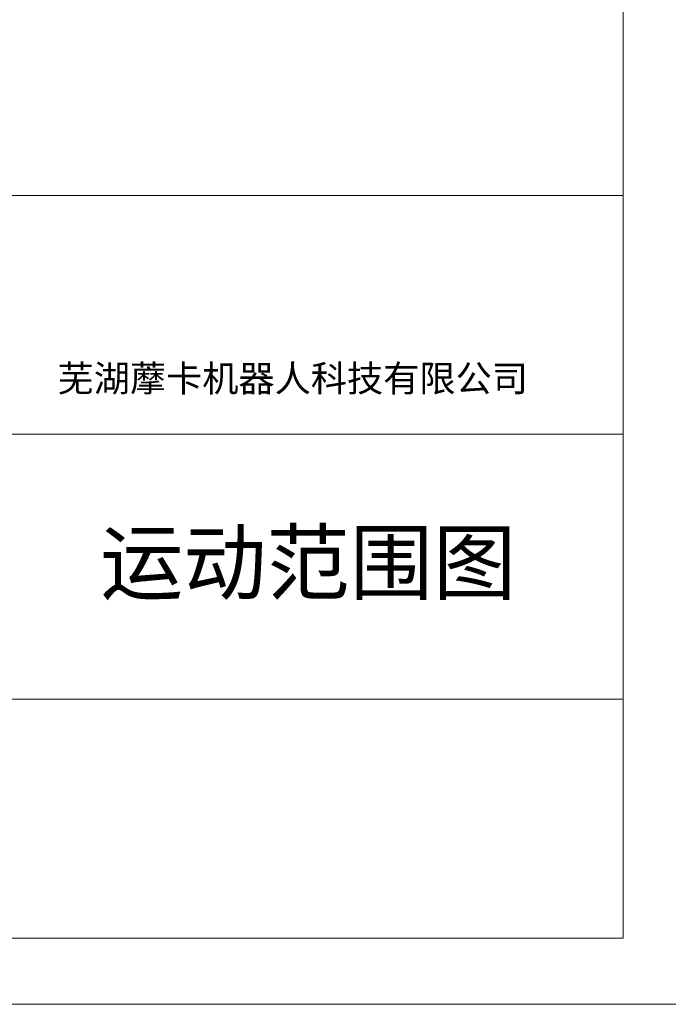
# Model space of a CAD drawing. Header units: millimetres. Extents: x -16 to 4241, y 0 to 4344.
# Tile 9 of 19: x 2333 to 3048, y 0 to 1086. Entities that reach past the tile are written whole.
import ezdxf
from ezdxf.enums import TextEntityAlignment as Align

# ---------------------------------------------------------------- set-up
doc = ezdxf.new("R2010")
doc.units = ezdxf.units.MM
for name, color, linetype, lineweight in [('1轮廓实线层', 7, 'Continuous', 18), ('2细线层', 4, 'Continuous', 13), ('6文字层', 3, 'Continuous', 13), ('图框层', 7, 'Continuous', 18)]:
    doc.layers.add(name, color=color, linetype=linetype, lineweight=lineweight)
doc.styles.add('PC_TEXTSTYLE', font='ISOCP.SHX', dxfattribs={"width": 0.707, "bigfont": 'GBCBIG.SHX'})
doc.styles.add('仿宋体', font='txt')

# ---------------------------------------------------------------- blocks, each defined once
blk = doc.blocks.new('ZwmFrameMain_A4^_^无分区图框^_^portrait')
at = {"layer": '1轮廓实线层'}
for p in [(180, 287), (0, 0)]:
    blk.add_line(p, (180, 0), dxfattribs=at)
at = {"layer": '2细线层'}
blk.add_line((-25, -5), (185, -5), dxfattribs=at)

msp = doc.modelspace()

# ---------------------------------------------------------------- linework, layer by layer
at = {"layer": '1轮廓实线层'}
msp.add_line((365.62, 892.12), (2998.12, 892.12), dxfattribs=at)
at = {"layer": '2细线层', "color": 6, "linetype": 'Continuous'}
for p, q in [((2266.88, 628.87), (2998.12, 628.87)), ((1535.63, 336.37), (2998.12, 336.37))]:
    msp.add_line(p, q, dxfattribs=at)

# ---------------------------------------------------------------- block references
at = {"layer": '图框层', "xscale": 14.625, "yscale": 14.625, "zscale": 14.625}
msp.add_blockref('ZwmFrameMain_A4^_^无分区图框^_^portrait', (365.62, 73.12), dxfattribs=at)

# ---------------------------------------------------------------- texts
at = {"layer": '6文字层', "color": 4, "linetype": 'Continuous', "insert": (2633.84, 688.66), "char_height": 29.25, "width": 807.1529, "attachment_point": 5, "style": '仿宋体'}
msp.add_mtext('芜湖藦卡机器人科技有限公司', dxfattribs=at)
at = {"layer": '6文字层', "color": 4, "style": 'PC_TEXTSTYLE', "width": 1.688937, "flags": 8}
msp.add_attdef('运动范围图', text='产品名称或材料标记', height=77.426, dxfattribs=at).set_placement((2421.48, 445.86), (2880.13, 445.86), align=Align.FIT)

doc.saveas('drawing.dxf')
